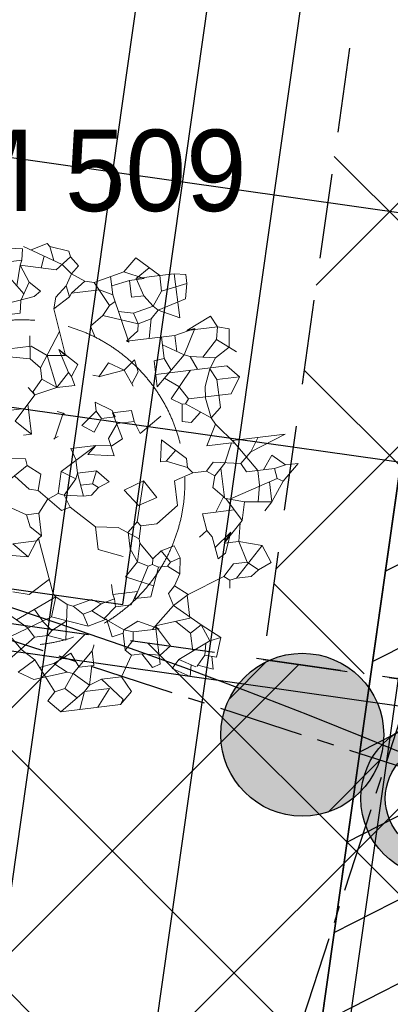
# Model space of a CAD drawing. Header units: millimetres. Extents: x -4106 to 114694, y -37499 to 54647.
# Tile 102 of 109: x 89560 to 90925, y 20068 to 23696. Entities that reach past the tile are written whole.
import ezdxf
from ezdxf.enums import TextEntityAlignment as Align

# ---------------------------------------------------------------- set-up
doc = ezdxf.new("R2010")
doc.units = ezdxf.units.MM
doc.header["$LTSCALE"] = 50
for name, pattern in [('$0$B0201', [20, 12.5, -2.5, 2.5, -2.5]), ('B0301', [25, 12.5, -6.25, 0, -6.25]), ('B0702', [4.6875, 3.125, -1.5625]), ('XREF_STRAMIEN$0$B0201', [50, 31.25, -6.25, 6.25, -6.25])]:
    doc.linetypes.add(name, pattern=pattern)
for name, color, linetype in [('FOK_ BRANDSLANGHASPELS', 2, 'Continuous'), ('FOK_02B_SOLIDS', 253, 'Continuous'), ('FOK_07_STRAMIEN', 13, 'B0301'), ('FOK_08---_MAATVOERING', 2, 'Continuous'), ('FOK_22_BINNENWANDEN', 2, 'Continuous'), ('FOK_28_CONSTRUCTIES', 4, 'Continuous'), ('FOK_72_VAST MEUBILAIR', 1, 'Continuous'), ('XREF_05-werkset$0$AA28G---_PREFABBETON', 242, 'Continuous'), ('XREF_05-werkset$0$AL28G---_PREFABBETON', 4, 'Continuous'), ('XREF_05_PLAFOND$0$AA45----_PLAFONDAFW', 1, 'Continuous'), ('XREF_05_PLAFOND$0$AI45----_PLAFONDAFW', 2, 'Continuous'), ('XREF_05_Sprinkler installatie$0$WL524---', 4, 'Continuous'), ('XREF_05_Vloergoot installaties$0$EL6131--_VG', 3, 'Continuous'), ('XREF_05_Vloergoot installaties$0$EL6222--', 3, 'Continuous'), ('XREF_STRAMIEN$0$AL$7A---_STRAMIEN', 1, 'XREF_STRAMIEN$0$B0201')]:
    doc.layers.add(name, color=color, linetype=linetype)
doc.layers.add('FOK_92_BEPLANTING', color=62, linetype='$0$B0201', lineweight=5)
doc.styles.add('XREF_05_Vloergoot installaties$0$BURO-018', font='simplex.shx', dxfattribs={"height": 180})

# ---------------------------------------------------------------- blocks, each defined once
blk = doc.blocks.new('XREF_05-werkset$0$V-H-28G001_B09145W02')
at = {"layer": 'XREF_05-werkset$0$AA28G---_PREFABBETON'}
h = blk.add_hatch(color=254, dxfattribs=at)
edge = h.paths.add_edge_path()
edge.add_arc((0, 0), 300, 0, 360)
h = blk.add_hatch(dxfattribs=at)
h.set_pattern_fill('KALKZST', color=1, scale=880, style=0)
h.set_pattern_definition([(45, (-25612.5, -9670.3), (-390.278, 390.278), [])])
edge = h.paths.add_edge_path()
edge.add_arc((0, 0), 300, 0, 360)
at = {"layer": 'XREF_05-werkset$0$AL28G---_PREFABBETON'}
blk.add_circle((0, 0), 300, dxfattribs=at)
blk = doc.blocks.new('XREF_05-werkset$0$V-H-28X00A_09145B1')
blk.add_blockref('XREF_05-werkset$0$V-H-28G001_B09145W02', (90600.9, 21061.4))
blk = doc.blocks.new('XREF_05-werkset')
blk.add_blockref('XREF_05-werkset$0$V-H-28X00A_09145B1', (0, 0))
blk = doc.blocks.new('XREF_STRAMIEN')
at = {"layer": 'XREF_STRAMIEN$0$AL$7A---_STRAMIEN', "ltscale": 0.2}
blk.add_line((24193.2, 42612.9), (99881.1, 18049.7), dxfattribs=at)
blk.add_lwpolyline([(98261.3, 43612.9), (74241, -30401.8)], dxfattribs=at)
blk = doc.blocks.new('XREF_05_PLAFOND')
at = {"layer": 'XREF_05_PLAFOND$0$AA45----_PLAFONDAFW'}
h = blk.add_hatch(dxfattribs=at)
h.set_pattern_fill('ANSI31', color=256, scale=2200, angle=342.02, style=0)
h.set_pattern_definition([(27.02, (0, 0), (-124.9329, 244.9832), [])])
h.paths.add_polyline_path([(84075.5, -26575.7), (84654.9, -26763.7), (93556.2, 36094.7), (92950.2, 36094.7)])
at = {"layer": 'XREF_05_PLAFOND$0$AI45----_PLAFONDAFW'}
h = blk.add_hatch(dxfattribs=at)
h.set_pattern_fill('_USER,_O', color=256, scale=600, angle=90, pattern_type=0)
h.set_pattern_definition([(81.94, (95233.5, 35104.6), (-594.073, 84.126), [])])
edge = h.paths.add_edge_path(flags=16)
edge.add_arc((41622.2, 26897.4), 5449.9, 0, 360)
h.paths.add_polyline_path([(49933.5, 30177.3), (51533.5, 30177.3), (51533.5, 27777.3), (49933.5, 27777.3)], flags=16)
edge = h.paths.add_edge_path(flags=16)
edge.add_arc((86127.3, 26613.5), 3800, 0, 360)
edge = h.paths.add_edge_path(flags=16)
edge.add_arc((74998.8, -10766.8), 5449.8, 0, 360)
edge = h.paths.add_edge_path()
edge.add_line((31231.4, 21828.4), (22996.8, 22270))
edge.add_line((22996.8, 22270), (24807, 36094.7))
edge.add_line((24807, 36094.7), (95373.9, 36094.7))
edge.add_line((95373.9, 36094.7), (86392.8, -27327.7))
edge.add_line((86392.8, -27327.7), (68973.9, -21674.7))
edge.add_line((68973.9, -21674.7), (69214.5, 10715.9))
edge.add_arc((59884.7, 10785.2), 9330, 359.57452, 446.61078)
edge.add_line((60436.3, 20098.9), (31231.4, 21828.4))
h = blk.add_hatch(dxfattribs=at)
h.set_pattern_fill('_USER,_O', color=256, scale=1800, pattern_type=0)
h.set_pattern_definition([(351.94, (95233.5, 35104.6), (252.378, 1782.22), [])])
edge = h.paths.add_edge_path(flags=16)
edge.add_arc((74998.8, -10766.8), 5449.8, 0, 360)
edge = h.paths.add_edge_path(flags=16)
edge.add_arc((41622.2, 26897.4), 5449.9, 0, 360)
h.paths.add_polyline_path([(49933.5, 30177.3), (51533.5, 30177.3), (51533.5, 27777.3), (49933.5, 27777.3)], flags=16)
edge = h.paths.add_edge_path(flags=16)
edge.add_arc((86127.3, 26613.5), 3800, 0, 360)
edge = h.paths.add_edge_path()
edge.add_line((31231.4, 21828.4), (22996.8, 22270))
edge.add_line((22996.8, 22270), (24807, 36094.7))
edge.add_line((24807, 36094.7), (95373.9, 36094.7))
edge.add_line((95373.9, 36094.7), (86392.8, -27327.7))
edge.add_line((86392.8, -27327.7), (68973.9, -21674.7))
edge.add_line((68973.9, -21674.7), (69214.5, 10715.9))
edge.add_arc((59884.7, 10785.2), 9330, 359.57452, 446.61078)
edge.add_line((60436.3, 20098.9), (31231.4, 21828.4))
at = {"layer": 'XREF_05_PLAFOND$0$AA45----_PLAFONDAFW'}
blk.add_lwpolyline([(84075.5, -26575.7), (84654.9, -26763.7), (93556.2, 36094.7), (92950.2, 36094.7)], close=True, dxfattribs=at)
blk = doc.blocks.new('XREF_05_Sprinkler installatie')
at = {"layer": 'XREF_05_Sprinkler installatie$0$WL524---'}
for p, q in [((89939.9, 21541.5), (90540.9, 25785.8)), ((88864.4, 22362.7), (93854.1, 21656.2)), ((87638.7, 21867.4), (89939.9, 21541.5))]:
    blk.add_line(p, q, dxfattribs=at)
blk = doc.blocks.new('XREF_05_Vloergoot installaties$0$E00415')
at = {"linetype": 'Continuous'}
h = blk.add_hatch(color=0, dxfattribs=at)
edge = h.paths.add_edge_path()
edge.add_arc((0, 0), 2.9, 0, 360)
edge = h.paths.add_edge_path(flags=16)
edge.add_arc((0, 0), 2, 0, 360)
at = {"color": 0, "linetype": 'Continuous'}
for radius in [2.9, 2]:
    blk.add_circle((0, 0), radius, dxfattribs=at)
at = {"color": 0, "linetype": 'Continuous', "style": 'XREF_05_Vloergoot installaties$0$BURO-018'}
for tag, p in [('E_GKAST', (0, 8)), ('E_GROEP', (0, 5)), ('E_SGROEP', (4.5, 5))]:
    blk.add_attdef(tag, text='', height=1.8, dxfattribs=at).set_placement(p, align=Align.MIDDLE)
at = {"color": 0, "linetype": 'Continuous', "style": 'XREF_05_Vloergoot installaties$0$BURO-018', "flags": 1}
for tag, p in [('E_VERMCODE', (13, 5)), ('E_MATCODE', (0, 0))]:
    blk.add_attdef(tag, text='', height=1.8, dxfattribs=at).set_placement(p, align=Align.MIDDLE)
blk = doc.blocks.new('XREF_05_Vloergoot installaties')
at = {"layer": 'XREF_05_Vloergoot installaties$0$EL6131--_VG'}
blk.add_line((92915.2, 35130.9), (84340.7, -25462.2), dxfattribs=at)
at = {"layer": 'XREF_05_Vloergoot installaties$0$EL6222--'}
ref = blk.add_blockref('XREF_05_Vloergoot installaties$0$E00415', (91106.5, 20826.5), dxfattribs=dict(at, xscale=99.99999999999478, yscale=100, zscale=100, rotation=351.5354125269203))
ref.add_attrib('E_GROEP', '1', dxfattribs={"layer": '0', "color": 1, "linetype": 'Continuous', "height": 180, "rotation": 9.5113, "style": 'XREF_05_Vloergoot installaties$0$BURO-018'}).set_placement((91106.5, 20826.5), align=Align.MIDDLE)
blk = doc.blocks.new('A$C4D8164B4')
at = {"layer": 'FOK_ BRANDSLANGHASPELS', "color": 2}
blk.add_circle((20000, 20000), 20000, dxfattribs=at)
blk = doc.blocks.new('BA016')
at = {"color": 0}
for p, q in [((67.73335, 1684.86665), (-42.33335, 1701.8)), ((76.2, 1701.8), (347.13335, 1532.46665)), ((129.37385, 1668.56635), (254, 1701.8)), ((254, 1701.8), (270.93335, 1676.4)), ((67.73335, 1684.86665), (50.8, 1600.2)), ((270.93335, 1676.4), (287.32625, 1569.8461)), ((270.93335, 1676.4), (406.4, 1625.6)), ((406.4, 1625.6), (414.86665, 1583.26665)), ((-135.46665, 1600.2), (36.58325, 1350.72765)), ((-135.46665, 1600.2), (50.8, 1600.2)), ((33.86665, 1566.33335), (-8.0475, 1415.44225)), ((50.8, 1600.2), (33.86665, 1566.33335)), ((33.86665, 1566.33335), (296.33335, 1498.6)), ((33.86665, 1566.33335), (84.66665, 1430.86665)), ((221.14935, 1611.20665), (187.35595, 1526.7232)), ((296.33335, 1498.6), (414.86665, 1583.26665)), ((414.86665, 1583.26665), (465.66665, 1507.06665)), ((347.13335, 1532.46665), (406.4, 1456.26665)), ((465.66665, 1507.06665), (406.4, 1456.26665)), ((897.46665, 1515.53335), (795.86665, 1422.4)), ((1058.33335, 1363.13335), (897.46665, 1515.53335)), ((84.66665, 1430.86665), (8.46665, 1303.86665)), ((84.66665, 1430.86665), (160.86665, 1354.66665)), ((406.4, 1456.26665), (355.6, 1371.6)), ((406.4, 1456.26665), (499.53335, 1388.53335)), ((795.86665, 1422.4), (567.26665, 1371.6)), ((694.26665, 1399.8222), (694.26665, 1261.53335)), ((795.86665, 1422.4), (939.8, 1354.66665)), ((988.31885, 1429.46285), (880.53335, 1363.13335)), ((160.86665, 1354.66665), (110.06665, 1320.8)), ((355.6, 1371.6), (270.93335, 1295.4)), ((355.6, 1371.6), (372.53335, 1286.93335)), ((499.53335, 1388.53335), (389.46665, 1312.33335)), ((499.53335, 1388.53335), (567.26665, 1371.6)), ((567.26665, 1371.6), (660.4, 1185.33335)), ((829.73335, 1354.66665), (694.26665, 1329.26665)), ((939.8, 1354.66665), (829.73335, 1354.66665)), ((829.73335, 1354.66665), (829.73335, 1227.66665)), ((922.86665, 1363.13335), (880.53335, 1363.13335)), ((880.53335, 1363.13335), (1058.33335, 1363.13335)), ((880.53335, 1363.13335), (922.86665, 1227.66665)), ((1058.33335, 1363.13335), (1168.4, 1363.13335)), ((1058.33335, 1363.13335), (1058.33335, 1244.6)), ((1168.4, 1363.13335), (1168.4, 1032.93335)), ((1168.4, 1363.13335), (1253.06665, 1346.2)), ((1253.06665, 1346.2), (1253.06665, 1278.46665)), ((110.06665, 1320.8), (-220.13335, 1278.46665)), ((8.46665, 1303.86665), (-8.46665, 1210.73335)), ((270.93335, 1295.4), (245.53335, 1210.73335)), ((372.53335, 1286.93335), (245.53335, 1210.73335)), ((372.53335, 1286.93335), (389.46665, 1312.33335)), ((389.46665, 1312.33335), (601.13335, 1312.33335)), ((694.26665, 1261.53335), (601.13335, 1312.33335)), ((694.26665, 1261.53335), (770.46665, 897.46665)), ((1058.33335, 1244.6), (1253.06665, 1278.46665)), ((1253.06665, 1278.46665), (1227.66665, 1168.4)), ((-8.46665, 1210.73335), (-152.4, 1210.73335)), ((245.53335, 1210.73335), (287.86665, 855.13335)), ((660.4, 1185.33335), (601.13335, 1117.6)), ((660.4, 1185.33335), (704.6576, 1211.8879)), ((829.73335, 1227.66665), (922.86665, 1227.66665)), ((922.86665, 1227.66665), (982.13335, 1143)), ((1058.33335, 1244.6), (982.13335, 1143)), ((601.13335, 1117.6), (499.53335, 1049.86665)), ((601.13335, 1117.6), (855.13335, 1024.46665)), ((720.908, 1134.24685), (829.73335, 1109.13335)), ((982.13335, 1143), (829.73335, 1109.13335)), ((829.73335, 1109.13335), (855.13335, 1024.46665)), ((1016, 1109.13335), (956.73335, 1049.86665)), ((982.13335, 1143), (1016, 1109.13335)), ((1227.66665, 1168.4), (1016, 1109.13335)), ((1168.4, 1032.93335), (1016, 1109.13335)), ((42.33335, 1032.93335), (25.4, 863.6)), ((266.0768, 1038.16805), (93.13335, 787.4)), ((499.53335, 1049.86665), (524.93335, 965.2)), ((855.13335, 1024.46665), (956.73335, 1049.86665)), ((956.73335, 1049.86665), (922.86665, 905.93335)), ((42.33335, 956.73335), (-270.93335, 956.73335)), ((42.33335, 956.73335), (152.4, 872.06665)), ((846.66665, 973.66665), (753.53335, 905.93335)), ((855.13335, 1024.46665), (846.66665, 973.66665)), ((1210.73335, 931.33335), (1397, 1016)), ((1397, 1016), (1439.33335, 931.33335)), ((-127, 897.46665), (25.4, 863.6)), ((245.53335, 905.93335), (296.33335, 728.13335)), ((287.86665, 855.13335), (245.53335, 905.93335)), ((245.53335, 905.93335), (372.53335, 778.93335)), ((753.53335, 905.93335), (1117.6, 905.93335)), ((770.46665, 897.46665), (753.53335, 905.93335)), ((770.46665, 897.46665), (770.46665, 905.93335)), ((1016, 905.93335), (1016, 846.66665)), ((1270, 939.8), (1117.6, 905.93335)), ((1117.6, 905.93335), (1117.6, 784.5778)), ((1270, 939.8), (1168.4, 753.53335)), ((1270, 939.8), (1210.73335, 931.33335)), ((1210.73335, 931.33335), (1439.33335, 931.33335)), ((1439.33335, 931.33335), (1422.4, 838.2)), ((1439.33335, 931.33335), (1524, 905.93335)), ((1524, 905.93335), (1507.06665, 770.46665)), ((25.4, 863.6), (93.13335, 787.4)), ((152.4, 872.06665), (287.86665, 855.13335)), ((152.4, 872.06665), (194.73335, 626.53335)), ((1168.4, 753.53335), (1016, 846.66665)), ((1016, 846.66665), (1016, 745.06665)), ((1422.4, 838.2), (1303.86665, 719.66665)), ((1422.4, 838.2), (1557.86665, 728.13335)), ((93.13335, 787.4), (93.13335, 702.73335)), ((372.53335, 778.93335), (313.26665, 694.26665)), ((601.13335, 762), (515.26855, 667.54875)), ((711.2, 694.26665), (601.13335, 762)), ((711.2, 694.26665), (795.86665, 762)), ((795.86665, 762), (812.8, 668.86665)), ((939.8, 541.86665), (1168.4, 753.53335)), ((1016, 745.06665), (939.8, 736.6)), ((939.8, 736.6), (939.8, 541.86665)), ((1016, 745.06665), (1058.43365, 651.71265)), ((1168.4, 753.53335), (1210.73335, 736.6)), ((1210.73335, 736.6), (1253.06665, 635)), ((1397, 702.73335), (1210.73335, 736.6)), ((1507.06665, 770.46665), (1397, 702.73335)), ((93.13335, 702.73335), (16.93335, 618.06665)), ((93.13335, 702.73335), (194.73335, 626.53335)), ((296.33335, 728.13335), (194.73335, 626.53335)), ((296.33335, 728.13335), (313.26665, 694.26665)), ((313.26665, 694.26665), (330.2, 626.53335)), ((524.93335, 668.86665), (474.13335, 685.8)), ((711.2, 694.26665), (524.93335, 668.86665)), ((711.2, 694.26665), (762, 567.26665)), ((812.8, 668.86665), (754.6109, 585.7394)), ((1397, 702.73335), (1346.2, 626.53335)), ((25.4, 592.66665), (-143.93335, 414.86665)), ((-16.93335, 651.93335), (25.4, 592.66665)), ((16.93335, 618.06665), (25.4, 592.66665)), ((194.73335, 626.53335), (25.4, 592.66665)), ((330.2, 626.53335), (194.73335, 626.53335)), ((939.8, 635), (1473.2, 635)), ((1001.6862, 599.1687), (1100.66665, 524.93335)), ((1202.26665, 635), (1032.93335, 440.26665)), ((1346.2, 626.53335), (1295.4, 499.53335)), ((1346.2, 626.53335), (1388.53335, 541.86665)), ((1473.2, 635), (1557.86665, 541.86665)), ((-33.86665, 530.43665), (-33.86665, 304.8)), ((1100.66665, 524.93335), (1159.93335, 423.33335)), ((1557.86665, 541.86665), (1388.53335, 541.86665)), ((1388.53335, 541.86665), (1388.53335, 330.2)), ((1557.86665, 541.86665), (1481.66665, 423.33335)), ((-338.66665, 499.53335), (-63.2984, 499.53335)), ((177.8, 448.73335), (220.13335, 431.8)), ((465.66665, 482.6), (584.2, 406.4)), ((465.66665, 414.86665), (465.66665, 482.6)), ((1295.4, 499.53335), (1286.93335, 414.86665)), ((-143.93335, 414.86665), (-33.86665, 304.8)), ((220.13335, 431.8), (135.46665, 254)), ((220.13335, 431.8), (228.6, 423.33335)), ((465.66665, 414.86665), (347.13335, 321.73335)), ((465.66665, 414.86665), (499.53335, 355.6)), ((584.2, 406.4), (601.13335, 355.6)), ((601.13335, 355.6), (584.2, 389.46665)), ((584.2, 389.46665), (635, 186.26665)), ((584.2, 389.46665), (728.13335, 389.46665)), ((728.13335, 389.46665), (736.6, 304.8)), ((1032.93335, 440.26665), (1109.13335, 389.46665)), ((1109.13335, 389.46665), (1092.2, 262.46665)), ((1109.13335, 389.46665), (1134.53335, 389.46665)), ((1159.93335, 423.33335), (1134.53335, 389.46665)), ((1134.53335, 389.46665), (1312.33335, 262.46665)), ((1481.66665, 423.33335), (1159.93335, 423.33335)), ((1286.93335, 414.86665), (1312.33335, 262.46665)), ((-33.86665, 304.8), (-93.13335, 304.8)), ((347.13335, 321.73335), (431.8, 262.46665)), ((431.8, 262.46665), (499.53335, 355.6)), ((601.13335, 355.6), (499.53335, 355.6)), ((533.4, 203.2), (609.6, 304.8)), ((609.6, 304.8), (736.6, 304.8)), ((736.6, 304.8), (770.46665, 211.66665)), ((770.46665, 211.66665), (939.8, 321.73335)), ((1159.93335, 245.53335), (1238.3967, 315.27855)), ((1388.53335, 330.2), (1312.33335, 262.46665)), ((135.46665, 254), (127, 245.53335)), ((160.86665, 262.46665), (135.46665, 254)), ((1092.2, 262.46665), (1159.93335, 245.53335)), ((1312.33335, 262.46665), (1337.73335, 211.66665)), ((431.8, 160.86665), (152.4, 0)), ((245.53335, 160.86665), (270.93335, 76.2)), ((431.8, 160.86665), (245.53335, 160.86665)), ((431.8, 160.86665), (364.06665, 101.6)), ((431.8, 160.86665), (364.06665, 101.6)), ((550.33335, 143.93335), (431.8, 160.86665)), ((558.8, 67.73335), (533.4, 203.2)), ((635, 186.26665), (550.33335, 143.93335)), ((1337.73335, 211.66665), (1253.06665, 59.26665)), ((1337.73335, 211.66665), (1464.73335, 50.8)), ((-93.13335, 76.2), (-364.06665, -93.13335)), ((-228.6, 143.93335), (-101.6, 127)), ((-101.6, 127), (-93.13335, 76.2)), ((-93.13335, 76.2), (0, 0)), ((270.93335, 76.2), (270.93335, -25.4)), ((364.06665, 101.6), (558.8, 67.73335)), ((897.46665, -16.93335), (922.86665, 143.93335)), ((922.86665, 143.93335), (1092.2, -16.93335)), ((1447.8, 76.2), (1608.66665, -169.33335)), ((1845.73335, 76.2), (1447.8, 76.2)), ((1464.73335, 50.8), (1447.8, 76.2)), ((1642.53335, 76.2), (1574.8, -25.4)), ((1574.8, -25.4), (1845.73335, 76.2)), ((-194.73335, 8.46665), (-101.6, -101.6)), ((0, 0), (-33.86665, -118.53335)), ((152.4, 0), (110.06665, -160.86665)), ((152.4, 0), (254, -67.73335)), ((1018.53235, 53.05095), (939.8, -16.93335)), ((1253.06665, 59.26665), (1439.33335, 59.26665)), ((1439.33335, 59.26665), (1371.6, -84.66665)), ((1439.33335, 59.26665), (1464.73335, 50.8)), ((254, -67.73335), (152.4, -177.8)), ((254, -67.73335), (270.93335, -25.4)), ((270.93335, -25.4), (296.33335, -203.2)), ((270.93335, -25.4), (414.86665, -25.4)), ((414.86665, -25.4), (372.53335, -118.53335)), ((414.86665, -25.4), (499.53335, -118.53335)), ((939.8, -16.93335), (897.46665, -16.93335)), ((939.8, -16.93335), (1092.2, -84.66665)), ((1092.2, -16.93335), (1092.2, -84.66665)), ((1286.93335, -67.73335), (1227.66665, -127)), ((1490.13335, -101.6), (1286.93335, -67.73335)), ((1574.8, -25.4), (1490.13335, -101.6)), ((1727.2, -67.73335), (1651, -169.33335)), ((1820.33335, -152.4), (1727.2, -67.73335)), ((-101.6, -101.6), (-33.86665, -118.53335)), ((-33.86665, -118.53335), (118.53335, -287.86665)), ((372.53335, -118.53335), (284.2381, -118.53335)), ((372.53335, -118.53335), (414.86665, -152.4)), ((499.53335, -118.53335), (414.86665, -152.4)), ((753.53335, -143.93335), (601.13335, -194.73335)), ((753.53335, -143.93335), (668.86665, -440.26665)), ((753.53335, -143.93335), (838.2, -279.4)), ((1126.06665, -127), (982.13335, -169.33335)), ((1092.2, -84.66665), (1126.06665, -127)), ((1126.06665, -127), (1227.66665, -127)), ((1227.66665, -127), (1286.93335, -169.33335)), ((1371.6, -84.66665), (1286.93335, -169.33335)), ((1337.73335, -118.53335), (1337.73335, -338.66665)), ((1490.13335, -101.6), (1524, -169.33335)), ((-270.93335, -211.66665), (-143.93335, -287.86665)), ((25.4, -194.73335), (-50.8, -287.86665)), ((110.06665, -160.86665), (25.4, -194.73335)), ((110.06665, -160.86665), (152.4, -177.8)), ((296.33335, -203.2), (152.4, -177.8)), ((152.4, -177.8), (186.26665, -270.93335)), ((355.6, -203.2), (296.33335, -203.2)), ((414.86665, -152.4), (355.6, -203.2)), ((601.13335, -194.73335), (694.26665, -321.73335)), ((982.13335, -169.33335), (982.13335, -355.6)), ((1286.93335, -169.33335), (1261.53335, -254)), ((1524, -169.33335), (1735.66665, -169.33335)), ((1608.66665, -169.33335), (1608.66665, -279.4)), ((1820.33335, -152.4), (1735.66665, -169.33335)), ((1735.66665, -169.33335), (1744.13335, -245.53335)), ((1913.46665, -152.4), (1786.46665, -270.93335)), ((1820.33335, -152.4), (1913.46665, -152.4)), ((-143.93335, -287.86665), (-50.8, -287.86665)), ((-143.93335, -287.86665), (-127, -381)), ((-50.8, -287.86665), (-50.8, -457.2)), ((118.53335, -287.86665), (186.26665, -270.93335)), ((186.26665, -270.93335), (355.6, -440.26665)), ((838.2, -279.4), (694.26665, -321.73335)), ((1261.53335, -254), (1337.73335, -338.66665)), ((1744.13335, -245.53335), (1376.62395, -356.6408)), ((1608.66665, -279.4), (1584.0927, -402.2699)), ((1684.86665, -263.45115), (1684.86665, -414.86665)), ((1786.46665, -270.93335), (1684.86665, -414.86665)), ((1744.13335, -245.53335), (1786.46665, -270.93335)), ((982.13335, -355.6), (812.8, -474.13335)), ((1329.26665, -338.66665), (1261.53335, -440.26665)), ((1337.73335, -338.66665), (1329.26665, -338.66665)), ((1329.26665, -338.66665), (1346.2, -347.13335)), ((1346.2, -347.13335), (1447.8, -524.93335)), ((1481.66665, -389.46665), (1346.2, -347.13335)), ((-127, -381), (-50.8, -457.2)), ((355.6, -440.26665), (355.6, -609.6)), ((355.6, -440.26665), (524.93335, -465.66665)), ((668.86665, -440.26665), (592.66665, -508)), ((668.86665, -440.26665), (694.26665, -474.13335)), ((1159.93335, -440.26665), (1176.86665, -567.26665)), ((1399.41905, -440.26665), (1159.93335, -440.26665)), ((1481.66665, -389.46665), (1447.8, -524.93335)), ((1481.66665, -389.46665), (1684.86665, -414.86665)), ((1684.86665, -414.86665), (1625.6, -474.13335)), ((-270.93335, -491.06665), (-93.13335, -491.06665)), ((-270.93335, -491.06665), (-169.33335, -601.13335)), ((-93.13335, -491.06665), (-169.33335, -601.13335)), ((-76.2, -474.13335), (-93.13335, -491.06665)), ((-50.8, -457.2), (-76.2, -474.13335)), ((-76.2, -474.13335), (-16.93335, -897.46665)), ((524.93335, -465.66665), (668.86665, -567.26665)), ((592.66665, -508), (592.66665, -635)), ((694.26665, -474.13335), (668.86665, -567.26665)), ((812.8, -474.13335), (694.26665, -474.13335)), ((-372.53335, -558.8), (-169.33335, -601.13335)), ((668.86665, -567.26665), (668.86665, -601.13335)), ((1176.86665, -567.26665), (1117.6, -609.6)), ((1176.86665, -567.26665), (1210.73335, -618.06665)), ((1447.8, -524.93335), (1295.4, -677.33335)), ((1430.86665, -541.86665), (1405.46665, -677.33335)), ((355.6, -609.6), (533.4, -685.8)), ((592.66665, -635), (635, -736.6)), ((668.86665, -601.13335), (635, -736.6)), ((668.86665, -601.13335), (753.53335, -728.13335)), ((821.26665, -677.33335), (922.86665, -651.93335)), ((922.86665, -651.93335), (956.73335, -745.06665)), ((1210.73335, -618.06665), (1236.13335, -787.4)), ((1223.00525, -699.8794), (1354.66665, -601.13335)), ((1295.4, -677.33335), (1354.66665, -601.13335)), ((1295.4, -753.53335), (1354.66665, -601.13335)), ((753.53335, -728.13335), (745.06665, -770.46665)), ((821.26665, -677.33335), (753.53335, -728.13335)), ((821.26665, -677.33335), (880.53335, -770.46665)), ((1295.4, -677.33335), (1405.46665, -677.33335)), ((1574.8, -728.13335), (1354.66665, -948.26665)), ((1405.46665, -677.33335), (1574.8, -728.13335)), ((1405.46665, -677.33335), (1447.8, -838.2)), ((1574.8, -728.13335), (1625.6, -863.6)), ((-32.45695, -786.58385), (-194.73335, -880.53335)), ((635, -736.6), (533.4, -838.2)), ((711.2, -778.93335), (584.2, -1007.53335)), ((635, -736.6), (711.2, -778.93335)), ((787.4, -795.86665), (702.73335, -1007.53335)), ((745.06665, -770.46665), (711.2, -778.93335)), ((745.06665, -770.46665), (787.4, -795.86665)), ((855.13335, -795.86665), (787.4, -795.86665)), ((880.53335, -770.46665), (855.13335, -795.86665)), ((855.13335, -795.86665), (939.8, -863.6)), ((956.73335, -745.06665), (880.53335, -770.46665)), ((956.73335, -745.06665), (939.8, -863.6)), ((1236.13335, -787.4), (1295.4, -753.53335)), ((-194.73335, -880.53335), (-313.26665, -846.66665)), ((423.33335, -880.53335), (423.33335, -956.73335)), ((533.4, -838.2), (733.73805, -930.0216)), ((939.8, -863.6), (889, -948.26665)), ((1346.2, -838.2), (1261.53335, -922.86665)), ((1447.8, -838.2), (1346.2, -838.2)), ((1447.8, -838.2), (1524, -905.93335)), ((1625.6, -863.6), (1524, -905.93335)), ((0, -922.86665), (-312.36215, -1057.9422)), ((0, -922.86665), (-50.8, -1066.8)), ((-16.93335, -897.46665), (0, -922.86665)), ((0, -922.86665), (76.2, -990.6)), ((889, -948.26665), (838.2, -999.06665)), ((889, -948.26665), (982.13335, -1024.46665)), ((1261.53335, -922.86665), (982.13335, -1024.46665)), ((1261.53335, -922.86665), (1303.86665, -956.73335)), ((1354.66665, -948.26665), (1303.86665, -956.73335)), ((1464.73335, -948.26665), (1354.66665, -948.26665)), ((1524, -905.93335), (1464.73335, -948.26665)), ((-414.86665, -965.2), (-233.4928, -1129.30015)), ((-170.64625, -996.65965), (-118.53335, -1092.2)), ((76.2, -990.6), (33.86665, -1253.06665)), ((76.2, -990.6), (118.53335, -1007.53335)), ((118.53335, -1007.53335), (262.46665, -973.66665)), ((118.53335, -1007.53335), (186.26665, -1075.26665)), ((330.2, -1016), (254, -1058.33335)), ((262.46665, -973.66665), (330.2, -1016)), ((431.8, -990.6), (330.2, -1016)), ((423.33335, -956.73335), (609.6, -956.73335)), ((423.33335, -956.73335), (431.8, -990.6)), ((431.8, -990.6), (431.8, -1049.86665)), ((609.6, -956.73335), (550.33335, -1049.86665)), ((584.2, -1007.53335), (609.6, -956.73335)), ((702.73335, -1007.53335), (584.2, -1007.53335)), ((838.2, -999.06665), (863.6, -1092.2)), ((982.13335, -1024.46665), (863.6, -1092.2)), ((1303.86665, -956.73335), (1295.4, -1016)), ((-50.8, -1066.8), (-372.53335, -1176.86665)), ((-119.9021, -1090.4402), (-59.26665, -1168.4)), ((-50.8, -1066.8), (211.66665, -1168.4)), ((254, -1058.33335), (186.26665, -1075.26665)), ((186.26665, -1075.26665), (211.66665, -1168.4)), ((254, -1058.33335), (347.13335, -1134.53335)), ((431.8, -1049.86665), (338.66665, -1126.06665)), ((550.33335, -1049.86665), (431.8, -1049.86665)), ((863.6, -1092.2), (711.2, -1227.66665)), ((863.6, -1092.2), (1049.86665, -1261.53335)), ((973.66665, -1029.30475), (973.66665, -1202.26665)), ((-237.06665, -1126.06665), (-194.73335, -1202.26665)), ((-59.26665, -1168.4), (-93.13335, -1202.26665)), ((58.9588, -1109.28725), (-59.26665, -1168.4)), ((211.66665, -1168.4), (347.13335, -1134.53335)), ((338.66665, -1126.06665), (474.13335, -1227.66665)), ((347.13335, -1134.53335), (338.66665, -1126.06665)), ((355.2209, -1132.51145), (381, -1270)), ((-194.73335, -1202.26665), (-541.86665, -1439.33335)), ((-372.53335, -1176.86665), (-304.8, -1278.46665)), ((-194.73335, -1202.26665), (-93.13335, -1202.26665)), ((33.86665, -1253.06665), (-93.13335, -1202.26665)), ((474.13335, -1227.66665), (465.66665, -1253.06665)), ((474.13335, -1227.66665), (584.2, -1176.86665)), ((474.13335, -1227.66665), (541.86665, -1253.06665)), ((584.2, -1176.86665), (736.6, -1253.06665)), ((711.2, -1227.66665), (685.8, -1253.06665)), ((685.8, -1253.06665), (711.2, -1227.66665)), ((973.66665, -1202.26665), (711.2, -1227.66665)), ((711.2, -1227.66665), (804.33335, -1388.53335)), ((711.2, -1227.66665), (711.2, -1515.53335)), ((865.59215, -1212.7255), (965.2, -1312.33335)), ((-305.41355, -1277.85315), (-211.66665, -1371.6)), ((237.06665, -1320.8), (220.13335, -1354.66665)), ((237.06665, -1312.33335), (237.06665, -1320.8)), ((381, -1270), (465.66665, -1253.06665)), ((465.66665, -1253.06665), (465.66665, -1380.06665)), ((533.4, -1312.33335), (465.66665, -1380.06665)), ((541.86665, -1253.06665), (533.4, -1312.33335)), ((736.6, -1253.06665), (541.86665, -1253.06665)), ((736.6, -1253.06665), (685.8, -1253.06665)), ((1049.86665, -1261.53335), (965.2, -1312.33335)), ((965.2, -1312.33335), (965.2, -1449.25975)), ((1049.86665, -1261.53335), (1185.33335, -1371.6)), ((1049.86665, -1261.53335), (1100.66665, -1388.53335)), ((-211.66665, -1371.6), (-347.13335, -1447.8)), ((-211.66665, -1371.6), (-93.13335, -1625.6)), ((-76.2, -1413.93335), (59.26665, -1354.66665)), ((59.26665, -1354.66665), (110.06665, -1464.73335)), ((220.13335, -1354.66665), (59.26665, -1507.06665)), ((220.13335, -1464.73335), (220.13335, -1354.66665)), ((465.66665, -1380.06665), (508, -1422.4)), ((804.33335, -1388.53335), (719.66665, -1447.8)), ((855.13335, -1498.6), (1100.66665, -1388.53335)), ((1100.66665, -1388.53335), (1185.33335, -1371.6)), ((1185.33335, -1371.6), (1134.53335, -1515.53335)), ((-347.13335, -1447.8), (-237.06665, -1515.53335)), ((-76.2, -1413.93335), (-184.16015, -1430.5426)), ((-76.2, -1413.93335), (16.93335, -1490.13335)), ((110.06665, -1464.73335), (220.13335, -1464.73335)), ((203.2, -1464.73335), (169.33335, -1608.66665)), ((508, -1422.4), (414.86665, -1574.8)), ((508, -1422.4), (584.2, -1422.4)), ((584.2, -1422.4), (719.66665, -1447.8)), ((584.2, -1422.4), (651.93335, -1532.46665)), ((1067.18485, -1403.5424), (1049.86665, -1490.13335)), ((-237.06665, -1515.53335), (16.93335, -1490.13335)), ((59.26665, -1507.06665), (-16.93335, -1608.66665)), ((16.93335, -1490.13335), (59.26665, -1507.06665)), ((59.26665, -1507.06665), (169.33335, -1608.66665)), ((711.2, -1515.53335), (651.93335, -1532.46665)), ((855.13335, -1498.6), (795.86665, -1557.86665)), ((855.13335, -1498.6), (973.66665, -1566.33335)), ((1049.86665, -1490.13335), (990.6, -1557.86665)), ((1134.53335, -1515.53335), (1049.86665, -1490.13335)), ((1100.66665, -1505.37335), (1100.66665, -1600.2)), ((-16.93335, -1608.66665), (-93.13335, -1625.6)), ((-16.93335, -1608.66665), (65.50525, -1691.10525)), ((169.33335, -1608.66665), (127, -1651)), ((169.33335, -1608.66665), (262.46665, -1574.8)), ((414.86665, -1574.8), (262.46665, -1574.8)), ((262.46665, -1574.8), (406.4, -1744.13335)), ((414.86665, -1574.8), (474.13335, -1693.33335)), ((795.86665, -1557.86665), (922.86665, -1634.06665)), ((922.86665, -1634.06665), (940.2342, -1547.22905)), ((990.6, -1557.86665), (982.13335, -1566.33335)), ((1100.66665, -1600.2), (990.6, -1557.86665)), ((-93.13335, -1625.6), (-152.4, -1684.86665)), ((-152.4, -1684.86665), (-67.73335, -1778)), ((-67.73335, -1778), (127, -1651)), ((127, -1651), (76.2, -1778)), ((127, -1651), (313.26665, -1651)), ((313.26665, -1651), (211.66665, -1778)), ((474.13335, -1693.33335), (381, -1778)), ((406.4, -1744.13335), (381, -1778)), ((-67.73335, -1778), (76.2, -1778)), ((381, -1778), (76.2, -1778))]:
    blk.add_line(p, q, dxfattribs=at)
blk = doc.blocks.new('A$C745C0ED7')
blk.add_blockref('BA016', (2048.9, 1778))
blk = doc.blocks.new('plant')
at = {"layer": 'FOK_92_BEPLANTING'}
blk.add_circle((0, 0), 600, dxfattribs=at)
at = {"layer": 'FOK_92_BEPLANTING', "color": 252, "xscale": 0.4938357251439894, "yscale": 0.4938357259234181, "zscale": 0.4938357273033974, "rotation": 6.939525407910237}
blk.add_blockref('A$C745C0ED7', (-828.5, -962.2), dxfattribs=at)

msp = doc.modelspace()

# ---------------------------------------------------------------- hatches: boundary and pattern name
at = {"layer": 'FOK_08---_MAATVOERING'}
h = msp.add_hatch(dxfattribs=at)
h.set_pattern_fill('ANSI37', color=254, scale=200, style=0)
h.set_pattern_definition([(45, (15936.6, -7993.9), (-449.013, 449.013), []), (135, (15936.6, -7993.9), (-449.013, -449.013), [])])
h.paths.add_polyline_path([(91564.1, 29160.6), (90456.4, 21338.6), (93990.8, 20838.1), (95098.5, 28660.1)])
h = msp.add_hatch(dxfattribs=at)
h.set_pattern_fill('ANSI37', color=254, scale=200, style=0)
h.set_pattern_definition([(45, (14914.84, -16635.76), (-449.013, 449.013), []), (135, (14914.84, -16635.76), (-449.013, -449.013), [])])
h.paths.add_polyline_path([(87040.5, 21822.4), (85771.6, 12861.8), (92721.9, 11877.5), (93990.8, 20838.1)])
at = {"layer": 'FOK_28_CONSTRUCTIES'}
h = msp.add_hatch(color=254, dxfattribs=at)
edge = h.paths.add_edge_path()
edge.add_arc((86127.4, 26613.5), 3800, 0, 360)

# ---------------------------------------------------------------- linework, layer by layer
at = {"layer": 'Defpoints', "color": 254}
msp.add_circle((86127.4, 26613.5), 3800, dxfattribs=at)
at = {"layer": 'FOK_08---_MAATVOERING', "color": 13, "linetype": 'B0702', "ltscale": 2}
for points in [[(91564.1, 29160.6), (90456.4, 21338.6), (93990.8, 20838.1), (95098.5, 28660.1), (91564.1, 29160.6)], [(87040.5, 21822.4), (85771.6, 12861.8), (92721.9, 11877.5), (93990.8, 20838.1), (87040.5, 21822.4)]]:
    msp.add_lwpolyline(points, dxfattribs=at)

# ---------------------------------------------------------------- block references
for name in ['XREF_05_PLAFOND', 'XREF_05_Sprinkler installatie', 'XREF_05_Vloergoot installaties']:
    msp.add_blockref(name, (0, 0))
at = {"layer": 'FOK_ BRANDSLANGHASPELS'}
for p in [(65187.1, 382.2), (63286.4, -17476.2)]:
    msp.add_blockref('A$C4D8164B4', p, dxfattribs=at)
at = {"layer": 'FOK_02B_SOLIDS'}
msp.add_blockref('plant', (89568.3, 21990.3), dxfattribs=at)
at = {"layer": 'FOK_07_STRAMIEN'}
msp.add_blockref('XREF_STRAMIEN', (0, 0), dxfattribs=at)
at = {"layer": 'FOK_22_BINNENWANDEN'}
msp.add_blockref('XREF_05-werkset', (0, 0), dxfattribs=at)

# ---------------------------------------------------------------- texts
at = {"layer": 'FOK_72_VAST MEUBILAIR', "color": 2, "insert": (88991.1, 23290.7), "char_height": 300, "width": 57960.996, "attachment_point": 1}
msp.add_mtext('{\\fCentury Gothic|b0|i0|c0|p34;DM 509}', dxfattribs=at)

doc.saveas('drawing.dxf')
